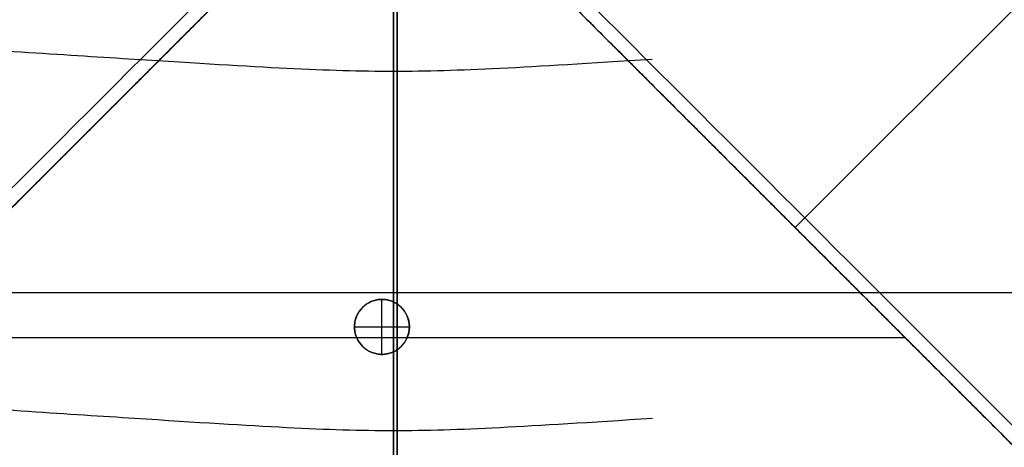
# Model space of a CAD drawing. Header units: millimetres. Extents: x -346 to 346, y -260 to 459.
# Tile 7 of 33: x -14 to 22, y 104 to 119. Entities that reach past the tile are written whole.
import ezdxf

# ---------------------------------------------------------------- set-up
doc = ezdxf.new("R2010")
doc.units = ezdxf.units.MM
doc.layers.add('Layer 01', color=7, linetype='Continuous', true_color=0x000000)

# ---------------------------------------------------------------- blocks, each defined once
blk = doc.blocks.new('Note Lounge Chairs v8')
at = {"layer": 'Layer 01', "color": 254, "true_color": 0xcad1ee}
for points, knots in [([(9.413978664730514, 258.966578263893, 28.2882835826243), (7.108792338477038, 258.9184064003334, 28.43411229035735), (3.602781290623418, 258.8461486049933, 28.6528553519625), (0.000307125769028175, 258.8100197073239, 28.7622268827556), (-3.602167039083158, 258.8461486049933, 28.6528553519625), (-8.861183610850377, 258.9545352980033, 28.32474075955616), (-17.43328499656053, 259.1351797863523, 27.77788310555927), (-28.52898617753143, 259.4094951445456, 27.02030843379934), (-41.3588021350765, 259.7988944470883, 26.06004278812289), (-59.72472975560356, 260.500089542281, 24.5201353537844), (-83.07000112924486, 261.7713586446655, 22.12865384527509), (-101.427312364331, 263.3839735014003, 19.92162287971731), (-110.343085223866, 264.3828073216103, 18.7956104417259), (-128.1746309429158, 266.3804749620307, 16.54358556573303), (-144.954645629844, 269.1482481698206, 14.20157286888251), (-161.1909010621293, 273.2562546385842, 11.67127118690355), (-169.3090287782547, 275.3102578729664, 10.40612034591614), (-185.2734045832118, 280.088380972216, 7.78167417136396), (-210.1221760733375, 287.0792667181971, 2.150513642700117), (-237.5910020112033, 291.7072047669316, -6.587195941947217), (-259.6695947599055, 299.3526146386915, -13.49824616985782), (-268.3476666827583, 315.3959158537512, -13.64942862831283), (-269.0388519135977, 335.6926297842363, -11.02797889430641), (-267.1567845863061, 356.0982778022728, -9.621132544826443), (-256.3864821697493, 371.5802223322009, -6.065614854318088), (-230.4129621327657, 377.1058257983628, 3.00184890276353), (-199.8520739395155, 377.0548919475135, 13.37252650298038), (-175.3196670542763, 375.807224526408, 20.8376857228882), (-153.3555513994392, 374.0446682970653, 26.43769375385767), (-130.4995368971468, 372.4490680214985, 31.2129177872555), (-110.3203620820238, 371.1560946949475, 34.62543081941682), (-93.26397637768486, 370.0822703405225, 37.08762484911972), (-80.10739997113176, 369.274779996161, 38.7656174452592), (-66.67877223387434, 368.482768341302, 40.24021238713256), (-57.60647672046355, 367.9768135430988, 41.06451409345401), (-53.05573234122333, 367.7322828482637, 41.43118376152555)], [0, 0, 0, 0, 12.78733226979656, 25.57466453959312, 38.36199680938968, 51.14932907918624, 63.93666134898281, 76.72399361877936, 89.51132588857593, 102.2986581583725, 127.8733226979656, 153.4479872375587, 153.4479872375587, 153.4479872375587, 179.0226517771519, 179.0226517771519, 179.0226517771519, 204.597316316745, 230.1719808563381, 255.7466453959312, 281.3213099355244, 306.8959744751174, 332.4706390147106, 358.0453035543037, 383.6199680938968, 409.19463263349, 434.7692971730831, 460.3439617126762, 485.9186262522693, 511.4932907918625, 537.0679553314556, 549.8552876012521, 562.6426198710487, 575.4299521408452, 588.2172844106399, 588.2172844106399, 588.2172844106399, 588.2172844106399]), ([(9.4179606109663, 257.2548181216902, 41.34883473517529), (7.112177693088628, 257.2046079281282, 41.49767059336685), (3.604872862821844, 257.1292926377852, 41.72092438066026), (0.000307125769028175, 257.0916349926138, 41.83255127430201), (-3.604258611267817, 257.1292926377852, 41.72092438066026), (-8.865215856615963, 257.2422655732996, 41.38604369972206), (-17.43895611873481, 257.4305537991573, 40.82790923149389), (-28.53589455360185, 257.7148586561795, 40.05083807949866), (-41.36644631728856, 258.1158814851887, 39.05914734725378), (-59.73255331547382, 258.8338043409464, 37.4564897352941), (-83.0762961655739, 260.1265095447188, 34.93820428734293), (-101.4131483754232, 261.7296553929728, 32.58589214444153), (-110.3095410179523, 262.7103053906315, 31.37821776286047), (-128.102326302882, 264.6716053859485, 28.96286899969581), (-144.806977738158, 267.3492136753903, 26.42144699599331), (-160.9464069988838, 271.4293407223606, 23.7014958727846), (-169.0161216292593, 273.4694042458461, 22.34152031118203), (-184.872939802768, 278.2507906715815, 19.53230462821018), (-209.6021826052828, 285.2532207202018, 13.54966247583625), (-237.0672897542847, 289.8125734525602, 4.297176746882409), (-259.1835521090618, 297.3637937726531, -2.995540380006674), (-267.8662605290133, 313.341826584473, -3.098876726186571), (-268.5515054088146, 333.6134728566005, -0.3483192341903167), (-266.6753771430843, 354.0455335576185, 0.9206451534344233), (-255.9052940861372, 369.4980724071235, 4.414922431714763), (-229.9086745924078, 374.831153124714, 13.84141859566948), (-199.3607167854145, 374.6727754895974, 24.72421792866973), (-174.9366187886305, 373.650939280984, 32.58740471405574), (-153.1187084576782, 372.1848989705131, 38.5050882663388), (-130.3893136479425, 370.6939090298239, 43.55137790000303), (-110.283803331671, 369.40141308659, 47.15870539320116), (-93.25791974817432, 368.3198859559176, 49.76276770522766), (-80.03038451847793, 367.5099858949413, 51.50838915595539), (-66.35734186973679, 366.7263415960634, 52.98005988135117), (-56.95338523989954, 366.2380895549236, 53.73418958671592), (-52.18136072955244, 366.0066763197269, 54.04342083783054)], [0, 0, 0, 0, 12.78733226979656, 25.57466453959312, 38.36199680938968, 51.14932907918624, 63.93666134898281, 76.72399361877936, 89.51132588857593, 102.2986581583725, 127.8733226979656, 153.4479872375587, 153.4479872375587, 153.4479872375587, 179.0226517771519, 179.0226517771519, 179.0226517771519, 204.597316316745, 230.1719808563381, 255.7466453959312, 281.3213099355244, 306.8959744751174, 332.4706390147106, 358.0453035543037, 383.6199680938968, 409.19463263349, 434.7692971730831, 460.3439617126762, 485.9186262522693, 511.4932907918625, 537.0679553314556, 549.8552876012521, 562.6426198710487, 575.4299521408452, 588.2172844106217, 588.2172844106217, 588.2172844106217, 588.2172844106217])]:
    blk.add_open_spline(points, degree=3, knots=knots, dxfattribs=at)
blk = doc.blocks.new('Note seat carrier v4')
at = {"layer": 'Layer 01', "color": 253, "true_color": 0xa0a0a0}
for p, q in [((1750.00729440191, 56.20960100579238, 229.067351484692), (1750.00729440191, 118.3225751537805, 238.0523454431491)), ((1750.00729440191, 106.1432659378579, 231.2384969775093), (1750.00729440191, 56.92542869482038, 224.1188577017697))]:
    blk.add_line(p, q, dxfattribs=at)
blk = doc.blocks.new('Note Lounge Wooden Base v14')
at = {"layer": 'Layer 01', "color": 18, "true_color": 0x000000}
for p, q in [((258.4475285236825, -132.1341501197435, -101.3623752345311), (-278.246518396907, 404.5598968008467, -101.3623752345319)), ((14.60640124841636, 111.7069771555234, -61.11237523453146), (34.40539112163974, 131.5059670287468, -61.11237523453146)), ((-258.4475285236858, -132.1341501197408, -101.362375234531), (2.984279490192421e-12, 126.3133784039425, -101.3623752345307)), ((-24.0416305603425, 102.2717478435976, -101.1123752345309), (2.429167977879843e-13, 126.3133784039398, -101.1123752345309)), ((24.04163056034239, 102.2717478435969, -101.1123752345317), (-3.512745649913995e-13, 126.3133784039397, -101.1123752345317)), ((-1.456612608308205e-13, 96.11236827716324, -141.1123752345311), (-1.456612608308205e-13, 126.3133784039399, -141.112375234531)), ((-3.552713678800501e-15, 96.11236827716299, 87.88762476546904), (-3.552713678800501e-15, 120.612368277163, 87.88762476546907)), ((3.552713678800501e-15, 119.612368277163, 89.99999999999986), (3.552713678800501e-15, 96.11236827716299, 89.99999999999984)), ((-7.105427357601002e-15, 119.6123682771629, 109.9147433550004), (-7.105427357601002e-15, 109.0050693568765, 108.3803374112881)), ((-12.02081528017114, 114.2925631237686, -61.1123752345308), (-12.0208152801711, 114.2925631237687, -141.112375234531)), ((12.02081528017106, 114.2925631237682, -141.1123752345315), (12.02081528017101, 114.2925631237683, -61.11237523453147)), ((33.87530896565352, 109.3365142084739, 108.4282827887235), (-33.87530896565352, 109.3365142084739, 108.4282827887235)), ((-0.417638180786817, 109.096455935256, 108.3935569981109), (-0.417638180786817, 109.096455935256, 98.39355699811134)), ((-0.417638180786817, 107.096455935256, 98.1042456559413), (-0.417638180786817, 109.096455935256, 98.39355699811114)), ((-1.417638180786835, 108.096455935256, 108.248901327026), (-1.417638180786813, 108.0964559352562, 98.2489013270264)), ((-1.417638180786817, 108.096455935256, 98.24890132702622), (0.5823618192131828, 108.096455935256, 98.24890132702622)), ((0.5823618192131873, 108.096455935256, 108.248901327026), (0.5823618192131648, 108.0964559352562, 98.2489013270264)), ((18.6128752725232, 107.7005031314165, -141.112375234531), (-18.61287527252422, 107.7005031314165, -141.112375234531)), ((-0.417638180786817, 107.096455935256, 108.1042456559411), (-0.417638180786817, 107.0964559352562, 98.10424565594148)), ((-7.105427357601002e-15, 107.1878425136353, 108.1174652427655), (-7.105427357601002e-15, 96.112368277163, 106.5153350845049))]:
    blk.add_line(p, q, dxfattribs=at)
at = {"layer": 'Layer 01', "color": 18, "true_color": 0x000000, "extrusion": (0, 0, -1)}
for centre, radius in [((0, 146.112368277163, -87.8876247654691), 50), ((0, 146.112368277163, -89.9999999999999), 50), ((0.417638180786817, 108.096455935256, -103.2489013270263), 1.000000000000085)]:
    blk.add_circle(centre, radius, dxfattribs=at)
at = {"layer": 'Layer 01', "color": 18, "true_color": 0x000000}
for centre, radius in [((1.95427674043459e-12, 146.112368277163, -26.61237523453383), 49.99999999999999), ((0, 146.112368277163, 105.4904510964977), 50)]:
    blk.add_circle(centre, radius, dxfattribs=at)
for points in [[(278.246518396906, -112.33516024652, -141.112375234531), (9.899494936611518, 156.011863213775, -141.1123752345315), (-258.447528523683, 424.35888667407, -141.112375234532)], [(-278.246518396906, 404.559896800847, -141.112375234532), (-9.899494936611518, 136.212873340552, -141.1123752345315), (258.447528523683, -132.134150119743, -141.112375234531)], [(-258.4475285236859, -132.13415011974, -141.112375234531), (-129.2237642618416, -2.910385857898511, -141.112375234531), (2.68007838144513e-12, 126.313378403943, -141.112375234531)], [(-24.0416305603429, 102.271747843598, -141.112375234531), (-12.02081528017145, 114.292563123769, -141.112375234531), (0, 126.31337840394, -141.112375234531)], [(0, 126.31337840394, -141.112375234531), (12.0208152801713, 114.2925631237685, -141.1123752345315), (24.0416305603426, 102.271747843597, -141.112375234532)], [(-5.647094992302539, 121.373390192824, -61.11237523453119), (-132.2240884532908, -5.203603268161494, -61.11237523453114), (-258.801081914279, -131.780596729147, -61.1123752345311)], [(-5.0700597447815, 121.243318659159, -61.6123752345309), (-131.7587941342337, -5.445415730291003, -61.61237523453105), (-258.447528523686, -132.134150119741, -61.6123752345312)], [(-5.17117193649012, 121.14220646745, -61.11237523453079), (-14.60640124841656, 111.706977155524, -61.11237523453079), (-24.041630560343, 102.271747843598, -61.11237523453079)], [(5.117758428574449, 121.195619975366, -61.6123752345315), (131.7826434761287, -5.469265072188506, -61.6123752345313), (258.447528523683, -132.134150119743, -61.6123752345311)], [(5.171171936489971, 121.14220646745, -61.1123752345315), (14.60640124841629, 111.7069771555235, -61.11237523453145), (24.0416305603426, 102.271747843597, -61.1123752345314)], [(258.801081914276, -131.78059672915, -61.1123752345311), (132.2502507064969, -5.229765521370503, -61.1123752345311), (5.699419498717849, 121.321065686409, -61.1123752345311)]]:
    blk.add_open_spline(points, degree=2, dxfattribs=at)
for points, weights, knots in [([(44.1057484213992, 122.560660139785, 110.341230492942), (29.98281721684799, 96.11236827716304, 106.5153350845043), (3.552713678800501e-15, 96.11236827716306, 106.5153350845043), (-29.98281721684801, 96.11236827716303, 106.5153350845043), (-44.10574842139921, 122.560660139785, 110.341230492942)], [0.872387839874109, 0.8010344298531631, 1, 0.8010344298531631, 0.8723878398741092], [-120.4174930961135, -120.4174930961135, -120.4174930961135, -60.20874654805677, -60.20874654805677, 0, 0, 0]), ([(-0.417638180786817, 109.096455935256, 98.39355699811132), (-1.417638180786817, 109.096455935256, 98.39355699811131), (-1.417638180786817, 108.096455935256, 98.2489013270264), (-1.417638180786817, 107.096455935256, 98.10424565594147), (-0.417638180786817, 107.096455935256, 98.10424565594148), (0.582361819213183, 107.096455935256, 98.10424565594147), (0.582361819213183, 108.096455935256, 98.2489013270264), (0.582361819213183, 109.096455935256, 98.39355699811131), (-0.417638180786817, 109.096455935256, 98.39355699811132)], [1, 0.7071067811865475, 1, 0.7071067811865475, 1, 0.7071067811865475, 1, 0.7071067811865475, 1], [0, 0, 0, 2.010408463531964, 2.010408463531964, 4.020816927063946, 4.020816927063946, 6.031225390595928, 6.031225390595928, 8.041633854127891, 8.041633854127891, 8.041633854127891]), ([(-0.417638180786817, 109.096455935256, 108.3935569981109), (0.582361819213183, 109.096455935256, 108.3935569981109), (0.582361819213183, 108.096455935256, 108.248901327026), (0.582361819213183, 107.096455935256, 108.1042456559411), (-0.417638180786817, 107.096455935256, 108.1042456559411), (-1.417638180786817, 107.096455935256, 108.1042456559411), (-1.417638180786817, 108.096455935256, 108.248901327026), (-1.417638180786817, 109.096455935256, 108.3935569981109), (-0.417638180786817, 109.096455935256, 108.3935569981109)], [1, 0.7071067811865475, 1, 0.7071067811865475, 1, 0.7071067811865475, 1, 0.7071067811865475, 1], [0, 0, 0, 2.010408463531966, 2.010408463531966, 4.020816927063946, 4.020816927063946, 6.031225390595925, 6.031225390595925, 8.041633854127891, 8.041633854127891, 8.041633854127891])]:
    blk.add_rational_spline(points, weights, degree=2, knots=knots, dxfattribs=at)
at = {"layer": 'Layer 01'}
blk.add_blockref('Note seat carrier v4', (-1749.86885352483, 14.551464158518, -121.167183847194), dxfattribs=at)
at = {"layer": 'Layer 01', "extrusion": (0, -1, -1.17486603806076e-15)}
blk.add_blockref('Note Lounge Chairs v8', (0, -146.1123752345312, -146.1123682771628), dxfattribs=at)

msp = doc.modelspace()

# ---------------------------------------------------------------- block references
at = {"layer": 'Layer 01'}
msp.add_blockref('Note Lounge Wooden Base v14', (0, 0), dxfattribs=at)

doc.saveas('drawing.dxf')
